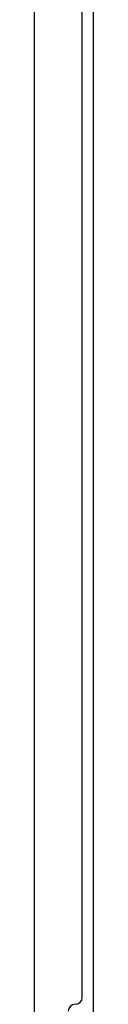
# Model space of a CAD drawing. Header units: inches. Extents: x 0 to 225, y 0 to 145.
# Tile 82 of 104: x 118 to 119, y 75 to 93. Entities that reach past the tile are written whole.
import ezdxf

# ---------------------------------------------------------------- set-up
doc = ezdxf.new("R2010")
doc.units = ezdxf.units.IN
doc.header["$LTSCALE"] = 12.349732
doc.header["$MEASUREMENT"] = 0
doc.layers.get('0').update_dxf_attribs({"linetype": 'CONTINUOUS'})

msp = doc.modelspace()

# ---------------------------------------------------------------- linework, layer by layer
at = {"color": 3, "linetype": 'Continuous'}
for p, q in [((117.965, 42.818), (117.965, 104.825)), ((119.019, 43.114), (119.019, 104.529)), ((118.819, 75.606), (118.819, 98.287)), ((118.693, 75.482), (118.695, 75.482))]:
    msp.add_line(p, q, dxfattribs=at)
for centre, start, end in [((118.693, 75.358), 90, 180), ((118.695, 75.606), 270, 359.9999)]:
    msp.add_arc(centre, 0.124, start, end, dxfattribs=at)

doc.saveas('drawing.dxf')
